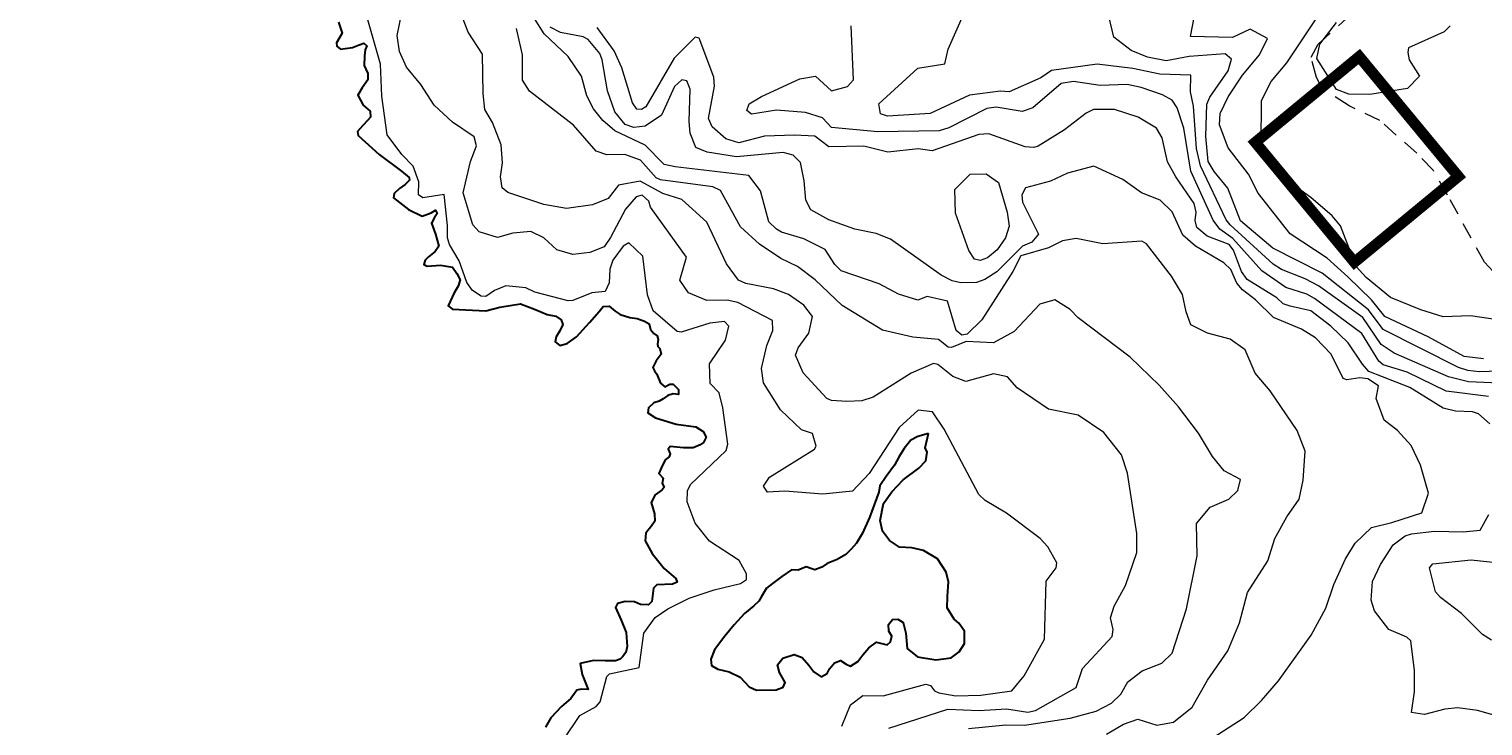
# Model space of a CAD drawing. Header units: metres. Extents: x 0 to 385757, y 0 to 6885278.
# Tile 9 of 108: x 308484 to 308617, y 6884039 to 6884103. Entities that reach past the tile are written whole.
import ezdxf

# ---------------------------------------------------------------- set-up
doc = ezdxf.new("R2010")
doc.units = ezdxf.units.M
doc.linetypes.add('STVEGKANT', pattern=[2.5, 1.5, -1])
for name, color, linetype, lineweight in [('_Hjelpelinjer', 7, 'Continuous', 0), ('K--DI---03001--Kystkontur-VANN', 8, 'Continuous', 30), ('K--DI---07007--AnnetVegarealAvgrensning-STVEGKANT', 252, 'STVEGKANT', 20), ('K--DI---Høydekurve-KURVE', 8, 'Continuous', 9), ('K--DI---Høydekurve-TKURVE', 7, 'Continuous', 20), ('K--DI---Innsjøkant-VANN', 8, 'Continuous', 30)]:
    doc.layers.add(name, color=color, linetype=linetype, lineweight=lineweight)
doc.layers.add('_Tiltak avløp Selje', color=1, linetype='Continuous', true_color=0xff0000)
doc.layers.add('K--DI---09111--KantUtsnitt', color=9, linetype='Continuous')
doc.styles.get("Standard").update_dxf_attribs({"font": 'isocpeur.ttf'})
doc.dimstyles.new('Civil Tools', dxfattribs={"dimtxt": 2.5, "dimasz": 3, "dimexe": 0, "dimexo": 0, "dimgap": 2, "dimtad": 1, "dimdec": 0, "dimzin": 0, "dimdsep": 46, "dimtxsty": 'Standard', "dimblk1": 'OBLIQUE', "dimblk2": 'OBLIQUE', "dimsah": 1, "dimtsz": 1.5, "dimcen": 4, "dimadec": 0, "dimazin": 0, "dimtfac": 1, "dimtdec": 4, "dimtix": 1, "dimtmove": 0, "dimatfit": 3, "dimfxl": 1, "dimtolj": 1, "dimtzin": 0, "dimarcsym": 0})

# ---------------------------------------------------------------- blocks, each defined once
blk = doc.blocks.new('*D137')
at = {"layer": '_Hjelpelinjer', "color": 0, "linetype": 'Continuous', "lineweight": -2, "transparency": 16777216}
for p, q in [((308693.23, 6884473.63), (308693.23, 6884475.46)), ((308693.56, 6884473.03), (308693.23, 6884473.63)), ((308693.56, 6884472.4), (308693.56, 6884473.03))]:
    blk.add_line(p, q, dxfattribs=at)
at = {"layer": 'Defpoints', "color": 0, "linetype": 'Continuous', "transparency": 16777216}
for p in [(308693.23, 6884474.23), (308693.56, 6884472.4), (0, 0)]:
    blk.add_point(p, dxfattribs=at)
at = {"layer": '_Hjelpelinjer', "color": 0, "linetype": 'Continuous', "transparency": 16777216, "insert": (308692.9, 6884474.94), "char_height": 0.25, "attachment_point": 5, "rotation": 90}
blk.add_mtext('\\A1;308694', dxfattribs=at)
blk = doc.blocks.new('_Oblique')
at = {"color": 0, "linetype": 'ByBlock', "lineweight": -2}
blk.add_line((-0.5, -0.5), (0.5, 0.5), dxfattribs=at)
blk = doc.blocks.new('*D139')
at = {"layer": '_Hjelpelinjer', "color": 0, "linetype": 'Continuous', "lineweight": -2, "transparency": 16777216}
for p, q in [((308690.48, 6884448.54), (308692.53, 6884448.54)), ((308692.53, 6884448.54), (308693.13, 6884449.54)), ((308693.13, 6884449.54), (308695.18, 6884449.54))]:
    blk.add_line(p, q, dxfattribs=at)
at = {"layer": 'Defpoints', "color": 0, "linetype": 'Continuous', "transparency": 16777216}
for p in [(308690.48, 6884448.54), (308693.73, 6884449.54), (0, 0)]:
    blk.add_point(p, dxfattribs=at)
at = {"layer": '_Hjelpelinjer', "color": 0, "linetype": 'Continuous', "transparency": 16777216, "insert": (308694.55, 6884449.86), "char_height": 0.25, "attachment_point": 5}
blk.add_mtext('\\A1;6884449', dxfattribs=at)
blk = doc.blocks.new('*D141')
at = {"layer": '_Hjelpelinjer', "color": 0, "linetype": 'Continuous', "lineweight": -2, "transparency": 16777216}
for p, q in [((308672.53, 6884476.78), (308672.53, 6884478.58)), ((308672.25, 6884476.48), (308672.53, 6884476.78)), ((308672.25, 6884475.88), (308672.25, 6884476.48))]:
    blk.add_line(p, q, dxfattribs=at)
at = {"layer": 'Defpoints', "color": 0, "linetype": 'Continuous', "transparency": 16777216}
for p in [(308672.53, 6884477.38), (308672.25, 6884475.88), (0, 0)]:
    blk.add_point(p, dxfattribs=at)
at = {"layer": '_Hjelpelinjer', "color": 0, "linetype": 'Continuous', "transparency": 16777216, "insert": (308672.2, 6884478.08), "char_height": 0.25, "attachment_point": 5, "rotation": 90}
blk.add_mtext('\\A1;308672', dxfattribs=at)

msp = doc.modelspace()

# ---------------------------------------------------------------- linework, layer by layer
at = {"layer": '_Tiltak avløp Selje', "const_width": 1, "elevation": 12.93}
msp.add_lwpolyline([(308605.4011, 6884100.0448), (308614.4435, 6884089.096), (308604.9597, 6884081.2636), (308595.9174, 6884092.2123)], close=True, dxfattribs=at)
at = {"layer": 'K--DI---03001--Kystkontur-VANN', "elevation": 0.61, "flags": 128}
msp.add_lwpolyline([(308512.26, 6884103.17), (308512.6, 6884102.18), (308512.1, 6884101.31), (308512.12, 6884100.99), (308512.45, 6884100.71), (308513.54, 6884100.87), (308514.17, 6884101.12), (308514.6, 6884101.27), (308514.86, 6884101.03), (308514.72, 6884100.66), (308514.64, 6884100.1), (308514.61, 6884099.24), (308514.95, 6884098.5), (308514.95, 6884097.92), (308514.43, 6884097.18), (308514.03, 6884096.53), (308514.53, 6884095.62), (308515.17, 6884095.05), (308515.19, 6884094.51), (308514.94, 6884094.23), (308514.49, 6884093.74), (308514, 6884093.19), (308514.08, 6884092.83), (308515.97, 6884091.11), (308518.02, 6884089.59), (308518.71, 6884089.01), (308518.76, 6884088.77), (308518.37, 6884088.37), (308517.85, 6884088.01), (308517.34, 6884087.53), (308517.29, 6884087.16), (308518.65, 6884086.09), (308519.92, 6884085.47), (308520.73, 6884085.79), (308521.11, 6884086.03), (308521.29, 6884085.73), (308521.02, 6884085.34), (308520.76, 6884084.83), (308521.11, 6884083.82), (308521.44, 6884082.72), (308521.08, 6884082.26), (308520.49, 6884081.77), (308520.18, 6884081.44), (308520.07, 6884081.06), (308520.35, 6884080.9), (308521.58, 6884080.99), (308522.68, 6884080.82), (308523.07, 6884080.25), (308523.38, 6884079.67), (308523.2, 6884079.08), (308522.82, 6884078.47), (308522.27, 6884077.3), (308522.67, 6884076.97), (308525.73, 6884076.82), (308526.98, 6884077.17), (308528.88, 6884077.47), (308530.17, 6884076.98), (308531.31, 6884076.5), (308532.1, 6884076.35), (308532.6, 6884076.02), (308532.74, 6884075.59), (308532.48, 6884075), (308532.13, 6884074.46), (308532.04, 6884074), (308532.48, 6884073.67), (308533.15, 6884073.86), (308534, 6884074.46), (308535.18, 6884075.75), (308536.05, 6884076.78), (308536.41, 6884077.22), (308536.98, 6884077.24), (308537.51, 6884076.79), (308537.97, 6884076.49), (308538.84, 6884076.23), (308539.53, 6884076.12), (308540.2, 6884075.9), (308540.63, 6884075.64), (308540.75, 6884075.12), (308541.05, 6884074.77), (308541.36, 6884074.55), (308541.45, 6884074.21), (308541.37, 6884073.78), (308541.4, 6884073.57), (308541.59, 6884073.38), (308541.72, 6884072.86), (308541.25, 6884072.26), (308540.94, 6884071.67), (308541.11, 6884071.36), (308541.33, 6884071.06), (308541.65, 6884070.24), (308542.04, 6884069.9), (308542.5, 6884070.12), (308542.81, 6884070.14), (308543.3, 6884069.65), (308543.28, 6884069.2), (308542.81, 6884069.26), (308542.32, 6884069.11), (308541.91, 6884068.81), (308541.52, 6884068.57), (308541.05, 6884068.42), (308540.56, 6884067.98), (308540.5, 6884067.53), (308541.2, 6884067.06), (308543.07, 6884066.47), (308544.89, 6884066.24), (308545.53, 6884065.81), (308545.83, 6884065.3), (308545.57, 6884064.81), (308545.28, 6884064.59), (308544.63, 6884064.32), (308543.74, 6884064.31), (308542.52, 6884064.44), (308542.34, 6884064.21), (308542.53, 6884063.76), (308542.44, 6884063.49), (308542.08, 6884063.23), (308541.7, 6884062.46), (308541.51, 6884061.99), (308541.9, 6884061.55), (308541.8, 6884061.05), (308542, 6884060.72), (308541.79, 6884060.49), (308541.16, 6884060.03), (308540.8, 6884059.33), (308541.1, 6884058.31), (308541.12, 6884057.62), (308540.8, 6884057.13), (308540.51, 6884056.77), (308540.3, 6884056.52), (308540.25, 6884055.84), (308540.88, 6884054.67), (308541.99, 6884053.29), (308543.05, 6884052.39), (308543.17, 6884052.06), (308542.75, 6884051.87), (308541.32, 6884051.82), (308541.02, 6884051.52), (308540.85, 6884050.28), (308540.55, 6884049.99), (308539.83, 6884050.02), (308539.29, 6884050.26), (308538.44, 6884050.3), (308537.73, 6884050.1), (308537.55, 6884049.75), (308538.06, 6884048.58), (308538.52, 6884047.47), (308538.61, 6884046.17), (308538.49, 6884045.65), (308538.18, 6884045.24), (308537.98, 6884045.03), (308537.55, 6884044.86), (308536.59, 6884044.87), (308535.53, 6884044.91), (308534.32, 6884044.64), (308534.51, 6884043.63), (308535.05, 6884042.27), (308534.41, 6884042.3), (308534.03, 6884042.19), (308533.8, 6884041.89), (308533.47, 6884041.45), (308532.63, 6884040.7), (308531.64, 6884039.66), (308531.15, 6884038.81)], dxfattribs=at)
at = {"layer": 'K--DI---07007--AnnetVegarealAvgrensning-STVEGKANT'}
msp.add_polyline3d([(308645.22, 6884072.6, 13.22), (308620.81, 6884077.49, 12.98), (308619.28, 6884078.55, 12.93), (308616.83, 6884081.28, 12.94), (308613.46, 6884087.38, 12.94), (308612.14, 6884089.66, 12.94), (308610.65, 6884091.22, 12.95), (308607.29, 6884094.21, 12.93), (308604.47, 6884095.54, 12.75), (308602.02, 6884097.14, 12.76), (308601.5, 6884098.13, 12.69), (308601.01, 6884100, 12.71), (308601.64, 6884101.18, 12.67), (308609.96, 6884108.7, 12.81), (308618.25, 6884115.33, 12.99), (308625.97, 6884121.32, 13.6), (308628.06, 6884119.13, 13.55)], dxfattribs=at)
at = {"layer": 'K--DI---09111--KantUtsnitt', "linetype": 'Continuous'}
for points, elevation in [([(308512.26, 6884103.17), (308512.6, 6884102.18), (308512.1, 6884101.31), (308512.12, 6884100.99), (308512.45, 6884100.71), (308513.54, 6884100.87), (308514.17, 6884101.12), (308514.6, 6884101.27), (308514.86, 6884101.03), (308514.72, 6884100.66), (308514.64, 6884100.1), (308514.61, 6884099.24), (308514.95, 6884098.5), (308514.95, 6884097.92), (308514.43, 6884097.18), (308514.03, 6884096.53), (308514.53, 6884095.62), (308515.17, 6884095.05), (308515.19, 6884094.51), (308514.94, 6884094.23), (308514.49, 6884093.74), (308514, 6884093.19), (308514.08, 6884092.83), (308515.97, 6884091.11), (308518.02, 6884089.59), (308518.71, 6884089.01), (308518.76, 6884088.77), (308518.37, 6884088.37), (308517.85, 6884088.01), (308517.34, 6884087.53), (308517.29, 6884087.16), (308518.65, 6884086.09), (308519.92, 6884085.47), (308520.73, 6884085.79), (308521.11, 6884086.03), (308521.29, 6884085.73), (308521.02, 6884085.34), (308520.76, 6884084.83), (308521.11, 6884083.82), (308521.44, 6884082.72), (308521.08, 6884082.26), (308520.49, 6884081.77), (308520.18, 6884081.44), (308520.07, 6884081.06), (308520.35, 6884080.9), (308521.58, 6884080.99), (308522.68, 6884080.82), (308523.07, 6884080.25), (308523.38, 6884079.67), (308523.2, 6884079.08), (308522.82, 6884078.47), (308522.27, 6884077.3), (308522.67, 6884076.97), (308525.73, 6884076.82), (308526.98, 6884077.17), (308528.88, 6884077.47), (308530.17, 6884076.98), (308531.31, 6884076.5), (308532.1, 6884076.35), (308532.6, 6884076.02), (308532.74, 6884075.59), (308532.48, 6884075), (308532.13, 6884074.46), (308532.04, 6884074), (308532.48, 6884073.67), (308533.15, 6884073.86), (308534, 6884074.46), (308535.18, 6884075.75), (308536.05, 6884076.78), (308536.41, 6884077.22), (308536.98, 6884077.24), (308537.51, 6884076.79), (308537.97, 6884076.49), (308538.84, 6884076.23), (308539.53, 6884076.12), (308540.2, 6884075.9), (308540.63, 6884075.64), (308540.75, 6884075.12), (308541.05, 6884074.77), (308541.36, 6884074.55), (308541.45, 6884074.21), (308541.37, 6884073.78), (308541.4, 6884073.57), (308541.59, 6884073.38), (308541.72, 6884072.86), (308541.25, 6884072.26), (308540.94, 6884071.67), (308541.11, 6884071.36), (308541.33, 6884071.06), (308541.65, 6884070.24), (308542.04, 6884069.9), (308542.5, 6884070.12), (308542.81, 6884070.14), (308543.3, 6884069.65), (308543.28, 6884069.2), (308542.81, 6884069.26), (308542.32, 6884069.11), (308541.91, 6884068.81), (308541.52, 6884068.57), (308541.05, 6884068.42), (308540.56, 6884067.98), (308540.5, 6884067.53), (308541.2, 6884067.06), (308543.07, 6884066.47), (308544.89, 6884066.24), (308545.53, 6884065.81), (308545.83, 6884065.3), (308545.57, 6884064.81), (308545.28, 6884064.59), (308544.63, 6884064.32), (308543.74, 6884064.31), (308542.52, 6884064.44), (308542.34, 6884064.21), (308542.53, 6884063.76), (308542.44, 6884063.49), (308542.08, 6884063.23), (308541.7, 6884062.46), (308541.51, 6884061.99), (308541.9, 6884061.55), (308541.8, 6884061.05), (308542, 6884060.72), (308541.79, 6884060.49), (308541.16, 6884060.03), (308540.8, 6884059.33), (308541.1, 6884058.31), (308541.12, 6884057.62), (308540.8, 6884057.13), (308540.51, 6884056.77), (308540.3, 6884056.52), (308540.25, 6884055.84), (308540.88, 6884054.67), (308541.99, 6884053.29), (308543.05, 6884052.39), (308543.17, 6884052.06), (308542.75, 6884051.87), (308541.32, 6884051.82), (308541.02, 6884051.52), (308540.85, 6884050.28), (308540.55, 6884049.99), (308539.83, 6884050.02), (308539.29, 6884050.26), (308538.44, 6884050.3), (308537.73, 6884050.1), (308537.55, 6884049.75), (308538.06, 6884048.58), (308538.52, 6884047.47), (308538.61, 6884046.17), (308538.49, 6884045.65), (308538.18, 6884045.24), (308537.98, 6884045.03), (308537.55, 6884044.86), (308536.59, 6884044.87), (308535.53, 6884044.91), (308534.32, 6884044.64), (308534.51, 6884043.63), (308535.05, 6884042.27), (308534.41, 6884042.3), (308534.03, 6884042.19), (308533.8, 6884041.89), (308533.47, 6884041.45), (308532.63, 6884040.7), (308531.64, 6884039.66), (308531.15, 6884038.81)], 0.61), ([(308566.1, 6884065.62), (308565.13, 6884065.37), (308564.49, 6884065.03), (308563.87, 6884064.25), (308563.44, 6884063.53), (308562.99, 6884062.73), (308562.23, 6884061.7), (308561.66, 6884060.85), (308561.56, 6884060.28), (308560.72, 6884057.97), (308560.08, 6884056.52), (308559.52, 6884055.62), (308559.05, 6884055.07), (308558.56, 6884054.58), (308557.76, 6884054.12), (308556.85, 6884053.76), (308556.36, 6884053.44), (308555.74, 6884053.17), (308555.36, 6884053.29), (308554.93, 6884053.46), (308554.2, 6884053.16), (308553.61, 6884053.17), (308552.72, 6884052.58), (308551.86, 6884051.93), (308551.32, 6884051.51), (308550.87, 6884050.76), (308550.61, 6884050.33), (308550.17, 6884049.89), (308549.32, 6884049.19), (308548.37, 6884048.15), (308547.52, 6884047.14), (308546.57, 6884045.88), (308546.23, 6884045.03), (308546.29, 6884044.45), (308546.89, 6884044.11), (308547.93, 6884043.86), (308548.92, 6884043.37), (308549.34, 6884042.93), (308549.74, 6884042.51), (308550.4, 6884042.2), (308552.21, 6884042.22), (308552.85, 6884042.46), (308553.02, 6884042.91), (308552.51, 6884043.8), (308552.33, 6884044.52), (308552.81, 6884045.12), (308553.85, 6884045.44), (308554.59, 6884045.19), (308555.19, 6884044.49), (308555.64, 6884043.88), (308556.31, 6884043.42), (308556.85, 6884043.73), (308557.08, 6884044.14), (308557.52, 6884044.7), (308558.07, 6884044.9), (308558.58, 6884044.58), (308558.99, 6884044.4), (308559.64, 6884044.82), (308560.12, 6884045.43), (308560.67, 6884046.07), (308561.35, 6884046.57), (308562.33, 6884046.33), (308562.63, 6884046.62), (308562.75, 6884047.13), (308562.47, 6884047.59), (308562.46, 6884048.18), (308562.81, 6884048.64), (308563.29, 6884048.67), (308563.79, 6884048.38), (308564.04, 6884047.39), (308564.17, 6884045.99), (308565.11, 6884045.24), (308566.76, 6884044.97), (308568.17, 6884045.16), (308568.9, 6884045.69), (308569.39, 6884046.47), (308569.4, 6884047.57), (308568.88, 6884048.32), (308568.44, 6884048.69), (308567.82, 6884049.71), (308567.83, 6884050.74), (308567.94, 6884052.1), (308567.71, 6884052.96), (308566.93, 6884054.18), (308565.66, 6884054.94), (308564.57, 6884055.19), (308563.47, 6884055.26), (308562.54, 6884055.86), (308561.92, 6884056.71), (308561.69, 6884057.69), (308562.01, 6884059.25), (308562.77, 6884060.3), (308563.8, 6884061.41), (308565.23, 6884062.47), (308565.86, 6884063.12), (308565.99, 6884063.93), (308565.81, 6884064.33), (308566.1, 6884065.62)], 1.36)]:
    msp.add_lwpolyline(points, dxfattribs=dict(at, elevation=elevation))
at = {"layer": 'K--DI---Høydekurve-KURVE', "flags": 128}
for points, elevation in [([(308558.2, 6884038.9), (308558.98, 6884040.87), (308560.1, 6884041.72), (308561.97, 6884041.69), (308565.85, 6884042.74), (308566.27, 6884042.63), (308566.66, 6884042.14), (308567.04, 6884041.94), (308568.6, 6884041.69), (308570.88, 6884041.73), (308573.71, 6884042.14), (308574.83, 6884043.49), (308576.69, 6884046.84), (308576.84, 6884052.14), (308577.75, 6884053.36), (308577.8, 6884053.82), (308576.99, 6884055.27), (308576.29, 6884056.04), (308573.23, 6884058.36), (308571.27, 6884059.52), (308570.7, 6884060.06), (308567.52, 6884066.03), (308566.46, 6884067.61), (308565.15, 6884067.76), (308563.43, 6884066.19), (308560.7, 6884061.97), (308559.16, 6884060.37), (308556.46, 6884060.08), (308553, 6884060.37), (308551.41, 6884060.28), (308551.06, 6884060.82), (308551.59, 6884061.63), (308555.7, 6884064.19), (308555.85, 6884064.46), (308555.52, 6884065.64), (308554.51, 6884065.97), (308552.59, 6884067.79), (308551.06, 6884070.25), (308550.88, 6884071.57), (308551.35, 6884073.66), (308551.91, 6884075.03), (308551.87, 6884075.94), (308548.7, 6884077.58), (308547.73, 6884077.79), (308545.89, 6884077.78), (308544.22, 6884078.48), (308543.42, 6884079.64), (308544.03, 6884081.72), (308540.73, 6884086.3), (308540.6, 6884086.85), (308539.98, 6884087.38), (308539.44, 6884087.24), (308538.45, 6884086.11), (308537.08, 6884083.51), (308536.5, 6884082.68), (308535.21, 6884082.15), (308533.66, 6884081.97), (308532.19, 6884082.41), (308531, 6884083.48), (308529.83, 6884084.07), (308528.19, 6884083.91), (308526.77, 6884083.53), (308525.11, 6884084.03), (308524.54, 6884084.69), (308523.64, 6884087.61), (308524.31, 6884090.47), (308524.87, 6884091.9), (308524.65, 6884092.7), (308522.66, 6884094.05), (308520.99, 6884095.61), (308519.78, 6884097.5), (308518.47, 6884099.08), (308517.85, 6884100.5), (308517.64, 6884101.98), (308518.23, 6884104.92)], 2), ([(308562.48, 6884038.73), (308567.86, 6884040.45), (308570.74, 6884040.33), (308573.23, 6884040.5), (308575.16, 6884040.18), (308575.87, 6884040.34), (308579.56, 6884042.45), (308580.14, 6884044.16), (308582.85, 6884047.09), (308582.94, 6884047.73), (308582.7, 6884048.8), (308583.03, 6884049.88), (308584.07, 6884051.74), (308585.11, 6884054.77), (308585.11, 6884056.49), (308584.27, 6884062.02), (308583.7, 6884063.67), (308582.1, 6884065.73), (308579.76, 6884067.3), (308577.04, 6884067.85), (308574.18, 6884069.81), (308573.3, 6884070.79), (308572.04, 6884071.08), (308569.5, 6884070.38), (308568.32, 6884070.83), (308566.95, 6884071.94), (308566.57, 6884072.01), (308564.52, 6884071.15), (308561.04, 6884068.96), (308560.01, 6884068.6), (308558.64, 6884068.54), (308557.26, 6884068.64), (308556.83, 6884068.82), (308554.67, 6884071.16), (308553.97, 6884072.77), (308554.22, 6884073.45), (308555.19, 6884074.78), (308555.51, 6884076.31), (308554.74, 6884077.36), (308553.34, 6884078.33), (308551.96, 6884078.85), (308549.44, 6884079.31), (308548.78, 6884079.62), (308547.68, 6884081.13), (308545.89, 6884084.93), (308543.61, 6884087), (308541.87, 6884087.55), (308539.81, 6884088.67), (308537.82, 6884088.3), (308536.88, 6884087.08), (308535.46, 6884086.5), (308533.07, 6884086.16), (308531.02, 6884086.53), (308527.73, 6884087.62), (308527.2, 6884088.06), (308527.04, 6884089.07), (308527.25, 6884090.34), (308527.12, 6884091.99), (308526.32, 6884094.03), (308525.63, 6884095.2), (308525.47, 6884096.66), (308525.41, 6884100.27), (308524.11, 6884102.26), (308523.1, 6884104.88)], 3), ([(308619.57, 6884070.16), (308615.38, 6884070.35), (308613.53, 6884070.79), (308608.6, 6884072.97), (308607.4, 6884073.77), (308605.72, 6884076.21), (308601.68, 6884079.11), (308600.48, 6884079.75), (308598.3, 6884080.59), (308597.54, 6884081.08), (308593.63, 6884084.67), (308593.27, 6884085.14), (308590.91, 6884090.08), (308590.54, 6884091.65), (308590.28, 6884095.52), (308590.02, 6884096.81), (308590.04, 6884098.36), (308587.2, 6884098.44), (308584.74, 6884098.95), (308581.49, 6884099.36), (308577.31, 6884098.76), (308576.34, 6884098.09), (308573.47, 6884096.82), (308572.68, 6884096.88), (308569.85, 6884096.53), (308566.24, 6884094.85), (308562.37, 6884094.61), (308561.72, 6884094.8), (308561.56, 6884095.73), (308565.12, 6884098.98), (308567.6, 6884099.37), (308567.91, 6884100.72), (308569.43, 6884104.15)], 9), ([(308616.73, 6884072.46), (308614.96, 6884072.65), (308611.7, 6884074.45), (308607.74, 6884076.32), (308606.51, 6884077.83), (308604.36, 6884079.94), (308602.46, 6884081.63), (308599.11, 6884083.85), (308596.17, 6884087.57), (308595.3, 6884089.3), (308593.45, 6884091.71), (308592.66, 6884093.82), (308592.72, 6884094.85), (308593.43, 6884096.37), (308594.75, 6884098.36), (308596.3, 6884100.2), (308597.04, 6884101.69), (308595.46, 6884102.55), (308593.85, 6884101.77), (308590.01, 6884101.87), (308590.38, 6884103.76)], 11), ([(308617.62, 6884076.07), (308615.56, 6884076.38), (308613.05, 6884076.28), (308611.01, 6884076.92), (308608.24, 6884078.05), (308606.02, 6884079.88), (308605.11, 6884080.87), (308603.69, 6884084.59), (308602.92, 6884085.51), (308600.97, 6884087.18), (308598.43, 6884089.04), (308596.93, 6884090.96), (308596.45, 6884092.03), (308596.49, 6884096.03), (308597.38, 6884097.77), (308598.79, 6884099.46), (308601.78, 6884103.95)], 12), ([(308532.81, 6884037.66), (308534.3, 6884039.88), (308535.79, 6884040.71), (308536.16, 6884041.12), (308536.77, 6884043.44), (308537, 6884043.7), (308539.71, 6884044.28), (308540.13, 6884047.41), (308541.16, 6884048.83), (308542.32, 6884049.61), (308544.27, 6884050.6), (308546.54, 6884051.36), (308548.94, 6884051.92), (308549.51, 6884052.31), (308549.51, 6884052.81), (308548.83, 6884054.02), (308546.12, 6884055.81), (308544.8, 6884057.43), (308544.08, 6884059.38), (308544.11, 6884060.41), (308544.39, 6884060.97), (308547.63, 6884064.08), (308547.79, 6884064.65), (308547.34, 6884067.96), (308547.01, 6884069.33), (308546.17, 6884070.19), (308546.11, 6884071.99), (308547.57, 6884074.15), (308547.89, 6884075.43), (308547.48, 6884075.86), (308546.15, 6884075.71), (308543.53, 6884074.88), (308543.18, 6884074.95), (308540.97, 6884076.83), (308540.47, 6884078.29), (308540.05, 6884081.83), (308538.77, 6884083.04), (308538.26, 6884082.73), (308537.29, 6884081.44), (308537.02, 6884080.62), (308536.97, 6884079.4), (308536.6, 6884078.6), (308535.38, 6884078.47), (308533.66, 6884077.77), (308533.23, 6884077.73), (308530.2, 6884078.53), (308529.36, 6884078.94), (308527.55, 6884079.1), (308526.52, 6884078.69), (308525.71, 6884078.15), (308525.3, 6884078.18), (308524.5, 6884078.69), (308523.97, 6884079.41), (308523.27, 6884081.4), (308522.4, 6884082.88), (308522.21, 6884083.48), (308522.23, 6884084.63), (308521.91, 6884087.44), (308519.98, 6884087.16), (308519.58, 6884087.41), (308519.6, 6884088.6), (308519.09, 6884090.04), (308518.06, 6884091.1), (308516.7, 6884092.91), (308516.24, 6884096.44), (308516.1, 6884099.34), (308514.95, 6884103.39)], 1), ([(308569.75, 6884038.7), (308573.15, 6884039.03), (308574.87, 6884038.99), (308579.04, 6884039.64), (308581.4, 6884040.28), (308582.8, 6884041.01), (308583.66, 6884041.83), (308584.28, 6884042.97), (308585.59, 6884043.95), (308587.38, 6884044.66), (308588.32, 6884045.58), (308589.65, 6884049.62), (308590.61, 6884054.46), (308590.56, 6884057.42), (308591.79, 6884058.91), (308593.51, 6884059.64), (308594.32, 6884060.43), (308594.56, 6884061.43), (308593.07, 6884062.23), (308592.02, 6884063.53), (308590.74, 6884065.67), (308588.92, 6884068.05), (308587.14, 6884070.03), (308584.49, 6884072.61), (308579.75, 6884076.19), (308579.02, 6884076.95), (308577.63, 6884077.84), (308576.25, 6884077.44), (308573.93, 6884074.95), (308572.03, 6884073.91), (308569.54, 6884074.04), (308568.2, 6884073.47), (308567.9, 6884073.52), (308567, 6884074.2), (308564.68, 6884074.41), (308561.91, 6884075.06), (308558.24, 6884077.31), (308555.77, 6884079.66), (308554.16, 6884080.87), (308552.64, 6884081.62), (308550.69, 6884082.91), (308548.94, 6884084.5), (308547.13, 6884087.83), (308546.44, 6884088.14), (308541.64, 6884088.78), (308541.25, 6884088.97), (308539.84, 6884090.6), (308538.39, 6884091.09), (308536.77, 6884091.06), (308535.78, 6884091.41), (308533.71, 6884093.79), (308529.69, 6884096.87), (308529.06, 6884097.89), (308529.06, 6884100.19), (308528.51, 6884102.62)], 4), ([(308591.56, 6884037.53), (308594.9, 6884039.7), (308596.48, 6884041.25), (308598.02, 6884043.06), (308601.01, 6884047.23), (308602.36, 6884049.69), (308603.09, 6884051.85), (308604.15, 6884054.19), (308605.02, 6884055.61), (308606.53, 6884057.05), (308608.37, 6884057.51), (308611.11, 6884058.4), (308611.72, 6884060.18), (308611, 6884062.75), (308610.15, 6884064.54), (308608.88, 6884065.9), (308607.69, 6884066.84), (308606.95, 6884068.82), (308607.16, 6884069.99), (308606.2, 6884070.61), (308605.46, 6884070.71), (308604.26, 6884070.54), (308603.93, 6884070.66), (308602.84, 6884072.88), (308601.4, 6884074.35), (308600.13, 6884075.16), (308597.58, 6884076.22), (308595.94, 6884077.84), (308594.74, 6884078.74), (308594.24, 6884079.34), (308593.68, 6884080.6), (308593.06, 6884081.21), (308590.47, 6884082.74), (308589.32, 6884083.73), (308588.33, 6884085.88), (308587.23, 6884086.92), (308585.53, 6884087.6), (308583.84, 6884088.83), (308581.2, 6884090.03), (308578.78, 6884089.41), (308577.23, 6884088.68), (308574.95, 6884088.06), (308574.62, 6884087.43), (308574.69, 6884086.76), (308576.14, 6884083.84), (308575.53, 6884083.11), (308574.69, 6884082.74), (308572.35, 6884080.4), (308571.24, 6884079.68), (308570.48, 6884079.43), (308569.06, 6884079.4), (308568.27, 6884079.57), (308567.27, 6884080.08), (308562.63, 6884083.38), (308561.32, 6884083.89), (308559.39, 6884084.3), (308557.02, 6884085.13), (308555.38, 6884086.04), (308554.91, 6884086.93), (308554.77, 6884088.7), (308554.43, 6884090.37), (308553.76, 6884091.05), (308552.83, 6884091.27), (308548.58, 6884090.88), (308545.91, 6884091.33), (308544.87, 6884091.73), (308544.37, 6884093.06), (308544.26, 6884094.11), (308544.36, 6884097.07), (308544.04, 6884097.83), (308543.6, 6884097.93), (308542.92, 6884097.3), (308541.75, 6884094.68), (308540.25, 6884093.69), (308539.23, 6884093.56), (308538.42, 6884093.83), (308537.5, 6884095), (308536.83, 6884096.92), (308536.34, 6884099.76), (308536.12, 6884100.32), (308535.05, 6884101.6), (308534.59, 6884101.83), (308532.53, 6884102.23), (308531.59, 6884102.72)], 6), ([(308617.32, 6884066.5), (308616.27, 6884067.44), (308615.72, 6884067.62), (308614.17, 6884067.67), (308613.06, 6884067.95), (308610.03, 6884069.82), (308606.29, 6884071.3), (308605.71, 6884071.96), (308604.39, 6884073.92), (308602.8, 6884075.43), (308600.98, 6884076.82), (308599.09, 6884077.24), (308598.47, 6884077.48), (308597.87, 6884078.02), (308595.19, 6884079.68), (308594.65, 6884080.43), (308593.94, 6884082.38), (308593.53, 6884082.9), (308591.52, 6884083.66), (308590.59, 6884084.45), (308590.43, 6884085.07), (308590.52, 6884085.83), (308590.34, 6884086.62), (308588.67, 6884089.05), (308587.92, 6884090.44), (308587.42, 6884092.61), (308586.9, 6884093.5), (308585.22, 6884094.5), (308583.06, 6884095.21), (308581.17, 6884095.22), (308580.48, 6884094.89), (308578.5, 6884093.36), (308576.12, 6884091.86), (308575.71, 6884091.73), (308574.93, 6884091.8), (308571.6, 6884092.98), (308570.7, 6884092.92), (308566.44, 6884091.45), (308565.16, 6884091.62), (308562.4, 6884091.33), (308560.2, 6884091.86), (308557.01, 6884091.81), (308555.73, 6884092.77), (308553.87, 6884092.87), (308551.15, 6884092.77), (308548.79, 6884092.16), (308547.6, 6884092.54), (308546.36, 6884093.63), (308546.03, 6884094.4), (308546.58, 6884097.34), (308546.51, 6884098.15), (308545.18, 6884101.71), (308544.8, 6884101.8), (308542.91, 6884099.89), (308540.31, 6884095.44), (308539.93, 6884095.2), (308539.5, 6884095.23), (308539.11, 6884095.81), (308538.12, 6884099), (308537.43, 6884100.57), (308535.87, 6884102.71)], 7), ([(308617.19, 6884069), (308613.32, 6884069.49), (308609.76, 6884071.23), (308607.59, 6884071.91), (308607.2, 6884072.23), (308605.64, 6884074.77), (308601.33, 6884077.96), (308600.61, 6884078.34), (308598.71, 6884078.95), (308596.51, 6884080.47), (308593.86, 6884083.43), (308592.69, 6884084.3), (308592.06, 6884085.1), (308590.04, 6884089.59), (308589.4, 6884093.51), (308588.79, 6884095.36), (308588.33, 6884096.05), (308587.45, 6884096.56), (308585.49, 6884097.22), (308584.23, 6884097.48), (308581.75, 6884097.4), (308579.34, 6884097.78), (308578.2, 6884097.57), (308575.61, 6884095.37), (308574.64, 6884095.02), (308572.27, 6884095.41), (308571.42, 6884095.31), (308567.97, 6884093.53), (308567.09, 6884093.27), (308561.49, 6884093.16), (308557.25, 6884093.57), (308556.44, 6884094.44), (308554.89, 6884094.93), (308552.24, 6884095.14), (308549.94, 6884094.78), (308549.52, 6884095.12), (308549.75, 6884095.74), (308550.87, 6884096.41), (308554.35, 6884098.02), (308555.79, 6884098.25), (308557.25, 6884096.93), (308558.72, 6884097.3), (308559.25, 6884097.92), (308559.05, 6884102.84)], 8), ([(308613.69, 6884102.85), (308613.16, 6884102.29), (308609.89, 6884100.84), (308609.82, 6884100.42), (308609.97, 6884099.76), (308610.91, 6884098.26), (308609.8, 6884097.12), (308606.38, 6884096.59), (308604.44, 6884096.61), (308603.33, 6884097.05), (308601.52, 6884099.86), (308601.81, 6884101.17), (308603.33, 6884103.15)], 13), ([(308571.37, 6884089.34), (308572.5, 6884088.56), (308573.28, 6884085.85), (308573.47, 6884084.56), (308573.12, 6884083.48), (308572.37, 6884082.4), (308571.48, 6884081.67), (308570.82, 6884081.43), (308570.31, 6884081.56), (308569.79, 6884082.34), (308568.56, 6884085.74), (308568.51, 6884087.92), (308569.89, 6884089.3), (308571.37, 6884089.34)], 7), ([(308618.56, 6884039.66), (308616.2, 6884040.34), (308614.41, 6884040.59), (308613.2, 6884040.46), (308611.34, 6884039.98), (308610.16, 6884040.15), (308610.45, 6884042.04), (308610.44, 6884043.99), (308610.11, 6884046.69), (308609.73, 6884047.05), (308608.1, 6884047.73), (308606.8, 6884049.43), (308606.5, 6884050.4), (308606.61, 6884052.12), (308607.33, 6884053.68), (308608.5, 6884055.47), (308609.58, 6884056.28), (308610.16, 6884056.48), (308612.27, 6884056.72), (308614.87, 6884056.64), (308616.42, 6884056.8), (308617.21, 6884058.23)], 7), ([(308617.48, 6884046.75), (308616.66, 6884047.27), (308614.73, 6884049.19), (308612.81, 6884050.65), (308612.36, 6884051.18), (308611.81, 6884053.37), (308612.12, 6884053.72), (308615.62, 6884054.09), (308619.03, 6884053.72)], 8)]:
    msp.add_lwpolyline(points, dxfattribs=dict(at, elevation=elevation))
at = {"layer": 'K--DI---Høydekurve-TKURVE', "flags": 128}
for points, elevation in [([(308582.35, 6884038.17), (308583.9, 6884039.08), (308585.2, 6884039.54), (308586.93, 6884038.99), (308588.44, 6884039.28), (308590.15, 6884040.63), (308591.56, 6884043.1), (308593.41, 6884045.8), (308594.47, 6884048.35), (308595.22, 6884051.11), (308597.05, 6884054), (308597.69, 6884056.03), (308598.81, 6884058.03), (308599.93, 6884059.64), (308600.27, 6884061.38), (308600.46, 6884064.03), (308599.74, 6884065.91), (308597.26, 6884069.53), (308595.9, 6884071.15), (308594.99, 6884073.28), (308593.64, 6884074.24), (308591.56, 6884074.8), (308590.03, 6884075.56), (308589.6, 6884076.75), (308589.29, 6884078.33), (308588.26, 6884079.98), (308586, 6884082.95), (308585.58, 6884083.18), (308582.01, 6884082.94), (308579.58, 6884083.42), (308578.34, 6884083.23), (308577.04, 6884082.58), (308574.52, 6884081.85), (308573.79, 6884080.42), (308570.96, 6884076), (308569.64, 6884074.7), (308569.15, 6884074.61), (308568.64, 6884075.04), (308567.84, 6884077.71), (308565.97, 6884078.13), (308565.13, 6884077.79), (308563.36, 6884078.34), (308561.59, 6884079.3), (308558.14, 6884080.47), (308557.55, 6884081.07), (308556.66, 6884082.42), (308554.74, 6884083.41), (308552.69, 6884084), (308552.22, 6884084.28), (308551.55, 6884084.96), (308550.78, 6884087.79), (308549.71, 6884089.2), (308543, 6884089.97), (308542, 6884090.19), (308540.25, 6884091.94), (308537.49, 6884093.26), (308536.4, 6884094.2), (308535.53, 6884095.27), (308534.94, 6884096.45), (308534.45, 6884098.25), (308533.24, 6884100.04), (308531.04, 6884102.13), (308530.16, 6884103.52)], 5), ([(308621.81, 6884071.45), (308616.35, 6884071.27), (308615.31, 6884071.37), (308614.45, 6884071.66), (308607.58, 6884075.11), (308606.26, 6884076.91), (308602.03, 6884080.26), (308597.53, 6884082.55), (308594.56, 6884085.05), (308593.41, 6884088.04), (308592.18, 6884089.56), (308591.62, 6884090.47), (308591.42, 6884092.76), (308591.5, 6884095.7), (308591.77, 6884096.33), (308593.43, 6884098.75), (308593.76, 6884099.82), (308593.16, 6884100.28), (308589.89, 6884100.05), (308587.8, 6884099.64), (308586.08, 6884099.99), (308584.58, 6884100.61), (308583.01, 6884101.8), (308582.38, 6884104.48)], 10)]:
    msp.add_lwpolyline(points, dxfattribs=dict(at, elevation=elevation))
at = {"layer": 'K--DI---Innsjøkant-VANN', "elevation": 1.36, "flags": 128}
msp.add_lwpolyline([(308566.1, 6884065.62), (308565.13, 6884065.37), (308564.49, 6884065.03), (308563.87, 6884064.25), (308563.44, 6884063.53), (308562.99, 6884062.73), (308562.23, 6884061.7), (308561.66, 6884060.85), (308561.56, 6884060.28), (308560.72, 6884057.97), (308560.08, 6884056.52), (308559.52, 6884055.62), (308559.05, 6884055.07), (308558.56, 6884054.58), (308557.76, 6884054.12), (308556.85, 6884053.76), (308556.36, 6884053.44), (308555.74, 6884053.17), (308555.36, 6884053.29), (308554.93, 6884053.46), (308554.2, 6884053.16), (308553.61, 6884053.17), (308552.72, 6884052.58), (308551.86, 6884051.93), (308551.32, 6884051.51), (308550.87, 6884050.76), (308550.61, 6884050.33), (308550.17, 6884049.89), (308549.32, 6884049.19), (308548.37, 6884048.15), (308547.52, 6884047.14), (308546.57, 6884045.88), (308546.23, 6884045.03), (308546.29, 6884044.45), (308546.89, 6884044.11), (308547.93, 6884043.86), (308548.92, 6884043.37), (308549.34, 6884042.93), (308549.74, 6884042.51), (308550.4, 6884042.2), (308552.21, 6884042.22), (308552.85, 6884042.46), (308553.02, 6884042.91), (308552.51, 6884043.8), (308552.33, 6884044.52), (308552.81, 6884045.12), (308553.85, 6884045.44), (308554.59, 6884045.19), (308555.19, 6884044.49), (308555.64, 6884043.88), (308556.31, 6884043.42), (308556.85, 6884043.73), (308557.08, 6884044.14), (308557.52, 6884044.7), (308558.07, 6884044.9), (308558.58, 6884044.58), (308558.99, 6884044.4), (308559.64, 6884044.82), (308560.12, 6884045.43), (308560.67, 6884046.07), (308561.35, 6884046.57), (308562.33, 6884046.33), (308562.63, 6884046.62), (308562.75, 6884047.13), (308562.47, 6884047.59), (308562.46, 6884048.18), (308562.81, 6884048.64), (308563.29, 6884048.67), (308563.79, 6884048.38), (308564.04, 6884047.39), (308564.17, 6884045.99), (308565.11, 6884045.24), (308566.76, 6884044.97), (308568.17, 6884045.16), (308568.9, 6884045.69), (308569.39, 6884046.47), (308569.4, 6884047.57), (308568.88, 6884048.32), (308568.44, 6884048.69), (308567.82, 6884049.71), (308567.83, 6884050.74), (308567.94, 6884052.1), (308567.71, 6884052.96), (308566.93, 6884054.18), (308565.66, 6884054.94), (308564.57, 6884055.19), (308563.47, 6884055.26), (308562.54, 6884055.86), (308561.92, 6884056.71), (308561.69, 6884057.69), (308562.01, 6884059.25), (308562.77, 6884060.3), (308563.8, 6884061.41), (308565.23, 6884062.47), (308565.86, 6884063.12), (308565.99, 6884063.93), (308565.81, 6884064.33), (308566.1, 6884065.62)], dxfattribs=at)

# ---------------------------------------------------------------- dimensions: what is measured, and where the dimension line sits
at = {"layer": '_Hjelpelinjer', "linetype": 'Continuous'}
for feature_location, offset, dtype, picture, middle in [((308672.2466, 6884475.8752), (0.2804, 1.5012), 1, '*D141', (308672.2019, 6884478.0765)), ((308693.5633, 6884472.4034), (-0.336, 1.827), 1, '*D137', (308692.9023, 6884474.943)), ((308690.4832, 6884448.5382), (3.242, 0.997), 0, '*D139', (308694.5501, 6884449.8602))]:
    dim = msp.add_ordinate_dim(feature_location=feature_location, offset=offset, dtype=dtype, origin=(0, 0), dimstyle='Civil Tools', override={"dimscale": 0.1}, dxfattribs=at)
    dim.commit()
    dim.dimension.update_dxf_attribs({"geometry": picture, "text_midpoint": middle})

doc.saveas('drawing.dxf')
